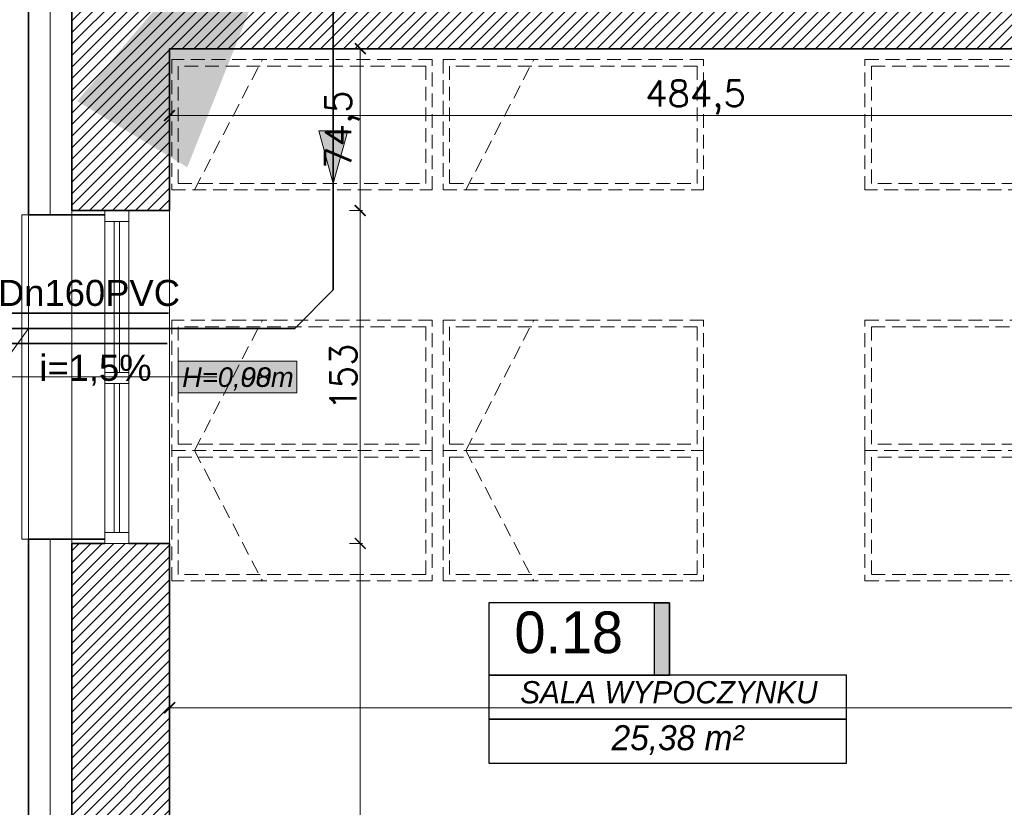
# Model space of a CAD drawing. Header units: millimetres. Extents: x -740 to 33545, y 5178 to 22494.
# Tile 76 of 250: x 8863 to 9317, y 10010 to 10373. Entities that reach past the tile are written whole.
import ezdxf
from ezdxf.lldxf.tags import DXFTag

# ---------------------------------------------------------------- set-up
doc = ezdxf.new("R2010")
doc.units = ezdxf.units.MM
doc.header["$MEASUREMENT"] = 0
doc.linetypes.add('DASHED2', pattern=[9.525, 6.35, -3.175])
doc.layers.get('Defpoints').update_dxf_attribs({"color": 252})
for name, color, linetype, lineweight in [('_IS_EKO_KS_opis', 7, 'Continuous', 15), ('_IS_EKO_KS_podposadzkowa', 86, 'Continuous', 35), ('A_istniejÄ…ce Ĺ›ciany', 252, 'Continuous', 35), ('A_izolacja', 252, 'Continuous', 9), ('A_l.przerywana', 252, 'ICAD_ISO03W100', 9), ('A_okna wymieniane', 252, 'Continuous', 15), ('A_opisy', 252, 'Continuous', 15), ('A_wyposaĹĽenie', 252, 'Continuous', 9), ('A_Ĺ›ciany projektowane', 252, 'Continuous', 35), ('l.przerywana', 252, 'ICAD_ISO03W100', 5), ('l.widokowa', 252, 'Continuous', 15), ('l.wypeĹ‚nien', 252, 'Continuous', 5), ('wymiarowanie', 252, 'Continuous', 9)]:
    doc.layers.add(name, color=color, linetype=linetype, lineweight=lineweight)
doc.layers.add('tabelki opis', color=252, linetype='Continuous')
doc.styles.add('Arial_1', font='arial.ttf')
doc.styles.add('ARIALL', font='GOTHIC.TTF', dxfattribs={"height": 40})
doc.styles.add('styl2', font='simplex.shx')
doc.linetypes.add('BATTING', pattern='A,0.00254,-2.54,[134,ltypeshp.shx,S=2.54,R=0,X=-2.54,Y=0],-5.08,[134,ltypeshp.shx,S=2.54,R=180,X=2.54,Y=0],-2.54', length=10.16254)
tags = doc.linetypes.add('ICAD_ISO03W100', pattern=[30, 12, -18]).pattern_tags.tags
tags[6:7] = [DXFTag(74, 4), DXFTag(75, 0), DXFTag(340, '0'), DXFTag(46, 1.0), DXFTag(50, 0.0), DXFTag(44, 0.0), DXFTag(45, 0.0)]
tags[4:5] = [DXFTag(74, 4), DXFTag(75, 0), DXFTag(340, '0'), DXFTag(46, 1.0), DXFTag(50, 0.0), DXFTag(44, 0.0), DXFTag(45, 0.0)]
doc.dimstyles.new('ISO', dxfattribs={"dimtxt": 180, "dimasz": 180, "dimexe": 180, "dimexo": 180, "dimgap": 90, "dimtad": 1, "dimtoh": 1, "dimdec": 0, "dimzin": 0, "dimdsep": 46, "dimtxsty": 'Standard', "dimsah": 1, "dimcen": 90, "dimdle": 100, "dimadec": 4, "dimazin": 0, "dimtfac": 1, "dimtdec": 4, "dimtofl": 0, "dimtmove": 0, "dimatfit": 3, "dimfxl": 0, "dimtvp": 180, "dimtolj": 1, "dimtzin": 0, "dimarcsym": 0})
doc.dimstyles.new('Skala 1-50', dxfattribs={"dimtxt": 12, "dimasz": 5, "dimexe": 1, "dimexo": 1, "dimgap": 1.5, "dimtad": 1, "dimdec": 1, "dimrnd": 0.5, "dimtxsty": 'styl2', "dimblk": 'ARCHTICK', "dimcen": 5, "dimadec": 0, "dimazin": 0, "dimtfac": 1, "dimtdec": 1, "dimtmove": 1, "dimatfit": 3, "dimldrblk": 'ARCHTICK', "dimfxl": 0, "dimlwd": -1, "dimlwe": -1, "dimarcsym": 0})

# ---------------------------------------------------------------- blocks, each defined once
blk = doc.blocks.new('_ArchTick')
at = {"color": 0, "linetype": 'ByBlock', "const_width": 0.15}
blk.add_lwpolyline([(-0.5, -0.5), (0.5, 0.5)], dxfattribs=at)
blk = doc.blocks.new('*D2061')
at = {"layer": 'Defpoints', "color": 0}
for p in [(8618.8, 10133.59), (8867.19, 10133.59), (8887.19, 9739.58)]:
    blk.add_point(p, dxfattribs=at)
at = {"layer": 'wymiarowanie', "color": 0}
for p, q in [((8623.8, 10133.59), (8617.8, 10133.59)), ((8618.8, 9739.58), (8618.8, 10133.59)), ((8623.8, 9739.58), (8617.8, 9739.58))]:
    blk.add_line(p, q, dxfattribs=at)
at = {"layer": 'wymiarowanie', "color": 0, "xscale": 5, "yscale": 5, "zscale": 5}
for p, rotation in [((8618.8, 10133.59), 90), ((8618.8, 9739.58), 270)]:
    blk.add_blockref('_ArchTick', p, dxfattribs=dict(at, rotation=rotation))
at = {"layer": 'wymiarowanie', "color": 0, "insert": (8611, 9936.59), "char_height": 12, "attachment_point": 5, "rotation": 90, "style": 'styl2'}
blk.add_mtext('394', dxfattribs=at)
blk = doc.blocks.new('*D2063')
at = {"layer": 'Defpoints', "color": 0}
for p in [(8618.8, 10284.84), (8887.19, 10284.84), (8860.69, 10133.59)]:
    blk.add_point(p, dxfattribs=at)
at = {"layer": 'wymiarowanie', "color": 0}
for p, q in [((8623.8, 10284.84), (8617.8, 10284.84)), ((8618.8, 10133.59), (8618.8, 10284.84)), ((8623.8, 10133.59), (8617.8, 10133.59))]:
    blk.add_line(p, q, dxfattribs=at)
at = {"layer": 'wymiarowanie', "color": 0, "xscale": 5, "yscale": 5, "zscale": 5}
for p, rotation in [((8618.8, 10284.84), 90), ((8618.8, 10133.59), 270)]:
    blk.add_blockref('_ArchTick', p, dxfattribs=dict(at, rotation=rotation))
at = {"layer": 'wymiarowanie', "color": 0, "insert": (8611.15, 10209.21), "char_height": 12, "attachment_point": 5, "rotation": 90, "style": 'styl2'}
blk.add_mtext('151', dxfattribs=at)
blk = doc.blocks.new('*D2064')
at = {"layer": 'Defpoints', "color": 0}
for p in [(8618.8, 10541.8), (8867.19, 10541.8), (8887.19, 10284.84)]:
    blk.add_point(p, dxfattribs=at)
at = {"layer": 'wymiarowanie', "color": 0}
for p, q in [((8623.8, 10541.8), (8617.8, 10541.8)), ((8618.8, 10284.84), (8618.8, 10541.8)), ((8623.8, 10284.84), (8617.8, 10284.84))]:
    blk.add_line(p, q, dxfattribs=at)
at = {"layer": 'wymiarowanie', "color": 0, "xscale": 5, "yscale": 5, "zscale": 5}
for p, rotation in [((8618.8, 10541.8), 90), ((8618.8, 10284.84), 270)]:
    blk.add_blockref('_ArchTick', p, dxfattribs=dict(at, rotation=rotation))
at = {"layer": 'wymiarowanie', "color": 0, "insert": (8611, 10413.32), "char_height": 12, "attachment_point": 5, "rotation": 90, "style": 'styl2'}
blk.add_mtext('257', dxfattribs=at)
blk = doc.blocks.new('*D2227')
at = {"layer": 'Defpoints', "color": 0}
for p in [(8932.19, 10064.95), (9995.19, 10064.95), (8932.19, 10055.97)]:
    blk.add_point(p, dxfattribs=at)
at = {"layer": 'wymiarowanie', "color": 0}
for p, q in [((8932.19, 10060.97), (8932.19, 10054.97)), ((9995.19, 10060.97), (9995.19, 10054.97)), ((9995.19, 10055.97), (8932.19, 10055.97))]:
    blk.add_line(p, q, dxfattribs=at)
at = {"layer": 'wymiarowanie', "color": 0, "xscale": 5, "yscale": 5, "zscale": 5, "rotation": 180}
blk.add_blockref('_ArchTick', (8932.19, 10055.97), dxfattribs=at)
at = {"layer": 'wymiarowanie', "color": 0, "xscale": 5, "yscale": 5, "zscale": 5}
blk.add_blockref('_ArchTick', (9995.19, 10055.97), dxfattribs=at)
at = {"layer": 'wymiarowanie', "color": 0, "insert": (9463.69, 10063.77), "char_height": 12, "attachment_point": 5, "style": 'styl2'}
blk.add_mtext('1063', dxfattribs=at)
blk = doc.blocks.new('*D2623')
at = {"layer": 'Defpoints', "color": 0}
for p in [(8932.19, 10359.34), (9416.72, 10359.34), (9416.72, 10328.56)]:
    blk.add_point(p, dxfattribs=at)
at = {"layer": 'wymiarowanie', "color": 0}
for p, q in [((8932.19, 10333.56), (8932.19, 10327.56)), ((9416.72, 10333.56), (9416.72, 10327.56)), ((8932.19, 10328.56), (9416.72, 10328.56))]:
    blk.add_line(p, q, dxfattribs=at)
at = {"layer": 'wymiarowanie', "color": 0, "xscale": 5, "yscale": 5, "zscale": 5, "rotation": 180}
blk.add_blockref('_ArchTick', (8932.19, 10328.56), dxfattribs=at)
at = {"layer": 'wymiarowanie', "color": 0, "xscale": 5, "yscale": 5, "zscale": 5}
blk.add_blockref('_ArchTick', (9416.72, 10328.56), dxfattribs=at)
at = {"layer": 'wymiarowanie', "color": 0, "insert": (9174.45, 10336.91), "char_height": 12, "attachment_point": 5, "style": 'styl2'}
blk.add_mtext('484,5', dxfattribs=at)
blk = doc.blocks.new('*D2748')
at = {"layer": 'Defpoints', "color": 0}
for p in [(8932.19, 10359.34), (8932.19, 10284.84), (9020.04, 10284.84)]:
    blk.add_point(p, dxfattribs=at)
at = {"layer": 'wymiarowanie', "color": 0}
for p, q in [((9015.04, 10359.34), (9021.04, 10359.34)), ((9020.04, 10359.34), (9020.04, 10284.84)), ((9015.04, 10284.84), (9021.04, 10284.84))]:
    blk.add_line(p, q, dxfattribs=at)
at = {"layer": 'wymiarowanie', "color": 0, "xscale": 5, "yscale": 5, "zscale": 5}
for p, rotation in [((9020.04, 10359.34), 90), ((9020.04, 10284.84), 270)]:
    blk.add_blockref('_ArchTick', p, dxfattribs=dict(at, rotation=rotation))
at = {"layer": 'wymiarowanie', "color": 0, "insert": (9011.69, 10322.09), "char_height": 12, "attachment_point": 5, "rotation": 90, "style": 'styl2'}
blk.add_mtext('74,5', dxfattribs=at)
blk = doc.blocks.new('*D2749')
at = {"layer": 'Defpoints', "color": 0}
for p in [(8932.19, 10284.84), (8932.19, 10131.59), (9020.04, 10131.59)]:
    blk.add_point(p, dxfattribs=at)
at = {"layer": 'wymiarowanie', "color": 0}
for p, q in [((9015.04, 10284.84), (9021.04, 10284.84)), ((9020.04, 10284.84), (9020.04, 10131.59)), ((9015.04, 10131.59), (9021.04, 10131.59))]:
    blk.add_line(p, q, dxfattribs=at)
at = {"layer": 'wymiarowanie', "color": 0, "xscale": 5, "yscale": 5, "zscale": 5}
for p, rotation in [((9020.04, 10284.84), 90), ((9020.04, 10131.59), 270)]:
    blk.add_blockref('_ArchTick', p, dxfattribs=dict(at, rotation=rotation))
at = {"layer": 'wymiarowanie', "color": 0, "insert": (9012.24, 10208.21), "char_height": 12, "attachment_point": 5, "rotation": 90, "style": 'styl2'}
blk.add_mtext('153', dxfattribs=at)
blk = doc.blocks.new('*D2750')
at = {"layer": 'Defpoints', "color": 0}
for p in [(8932.19, 10131.59), (8988.77, 9782.76), (9020.04, 9782.76)]:
    blk.add_point(p, dxfattribs=at)
at = {"layer": 'wymiarowanie', "color": 0}
for p, q in [((9015.04, 10131.59), (9021.04, 10131.59)), ((9020.04, 10131.59), (9020.04, 9782.76)), ((9015.04, 9782.76), (9021.04, 9782.76))]:
    blk.add_line(p, q, dxfattribs=at)
at = {"layer": 'wymiarowanie', "color": 0, "xscale": 5, "yscale": 5, "zscale": 5}
for p, rotation in [((9020.04, 10131.59), 90), ((9020.04, 9782.76), 270)]:
    blk.add_blockref('_ArchTick', p, dxfattribs=dict(at, rotation=rotation))
at = {"layer": 'wymiarowanie', "color": 0, "insert": (9012.24, 9957.18), "char_height": 12, "attachment_point": 5, "rotation": 90, "style": 'styl2'}
blk.add_mtext('349', dxfattribs=at)

msp = doc.modelspace()

# ---------------------------------------------------------------- hatches: boundary and pattern name
at = {"layer": '_IS_EKO_KS_podposadzkowa', "ltscale": 0.5}
msp.add_hatch(color=256, dxfattribs=at).paths.add_polyline_path([(9007.63, 10321.48), (9000.96, 10321.48), (9007.63, 10297.34), (9014.3, 10321.48)])
at = {"layer": 'A_opisy', "ltscale": 0.3}
msp.add_hatch(color=256, dxfattribs=at).paths.add_polyline_path([(8936.24, 10215.52), (8990.79, 10215.52), (8990.79, 10200.91), (8936.24, 10200.91)])
msp.add_hatch(color=256, dxfattribs=at).paths.add_polyline_path([(8936.24, 10215.52), (8990.79, 10215.52), (8990.79, 10200.91), (8936.24, 10200.91)])
msp.add_hatch(color=256, dxfattribs=at).paths.add_polyline_path([(8936.24, 10215.52), (8990.79, 10215.52), (8990.79, 10200.91), (8936.24, 10200.91)])
msp.add_hatch(color=256, dxfattribs=at).paths.add_polyline_path([(8936.24, 10215.52), (8990.79, 10215.52), (8990.79, 10200.91), (8936.24, 10200.91)])
at = {"layer": 'l.wypeĹ‚nien'}
h = msp.add_hatch(dxfattribs=at)
h.set_pattern_fill('ANSI31', color=256, scale=30, style=0)
h.paths.add_polyline_path([(8887.19, 10284.84), (8887.19, 10539.8), (8932.19, 10539.8), (8932.19, 10402.52), (9059.57, 10402.52), (9368.19, 10402.52), (9394.23, 10402.52), (9416.72, 10402.52), (9416.72, 10359.34), (9405.31, 10359.34), (9376.25, 10359.34), (8932.19, 10359.34), (8932.19, 10284.84)])
h.paths.add_polyline_path([(9871.19, 10801.99), (9871.19, 10791.99), (9878.23, 10791.99), (9890.23, 10791.99), (10052.23, 10791.99), (10052.23, 10564.52), (10066.23, 10564.52), (10066.23, 10706), (10066.23, 10711.93), (10066.23, 10711.98), (10066.23, 10728.73), (10066.23, 10765.23), (10066.23, 10776), (10066.23, 10781.93), (10066.23, 10781.98), (10066.23, 10781.93), (10066.23, 10776), (10066.22, 10776), (10066.23, 10781.93), (10066.23, 10781.98), (10066.23, 10791.99), (10125.49, 10791.99), (10125.49, 10808.08), (10125.49, 10819.93), (10125.49, 10834.32), (10058.81, 10834.32), (9924.19, 10834.32), (9924.19, 10862.32), (9879.19, 10862.32), (9879.19, 10834.32), (9871.19, 10834.32), (9871.19, 10801.99)])
h.paths.add_polyline_path([(9570.47, 10794.52), (9731.23, 10794.52), (9731.23, 10731.52), (9748.23, 10731.52), (9748.23, 10793.99), (9768.19, 10793.99), (9768.19, 10801.99), (9781.19, 10801.99), (9781.19, 10834.32), (9769.78, 10834.32), (9645.19, 10834.32), (9645.19, 10833.52), (9604.19, 10833.52), (9570.47, 10833.52)])
h.paths.add_polyline_path([(9394.23, 10794.52), (9428.47, 10794.52), (9428.47, 10833.52), (9388.19, 10833.52), (9388.19, 10794.52), (9394.23, 10794.52)])
h.paths.add_polyline_path([(9428.47, 10794.52), (9428.47, 10833.52), (9448.47, 10833.52), (9448.47, 10794.52)])
h.paths.add_polyline_path([(9550.47, 10794.52), (9570.47, 10794.52), (9570.47, 10833.52), (9550.47, 10833.52)])
h.paths.add_polyline_path([(9368.19, 10794.52), (9388.19, 10794.52), (9388.19, 10833.52), (9368.19, 10833.52)])
h.paths.add_polyline_path([(9604.19, 10833.52), (9604.19, 10849.32), (9645.19, 10849.32), (9645.19, 10833.52)])
h.paths.add_polyline_path([(9368.19, 10422.52), (9368.19, 10402.52), (9394.23, 10402.52), (9394.23, 10422.52)])
h.paths.add_polyline_path([(9368.19, 10774.52), (9394.23, 10774.52), (9394.23, 10794.52), (9368.19, 10794.52)])
h = msp.add_hatch(dxfattribs=at)
h.set_pattern_fill('ANSI31', color=256, scale=30, style=0)
h.paths.add_polyline_path([(8887.19, 10131.59), (8887.19, 9739.58), (8988.77, 9739.58), (8988.77, 9782.76), (8932.19, 9782.76), (8932.19, 10131.59), (8913.43, 10131.59), (8902.43, 10131.59)])
h.paths.add_polyline_path([(10184.83, 9782.76), (10254.19, 9782.76), (10254.19, 9762.76), (10279.59, 9762.76), (10279.59, 9782.76), (10294.77, 9782.76), (10294.77, 9739.58), (10184.83, 9739.58)])
h.paths.add_polyline_path([(9635.2, 9739.58), (9635.2, 9782.76), (9538.82, 9782.76), (9538.82, 9739.58)])
h.paths.add_polyline_path([(9189.01, 9739.58), (9189.01, 9782.76), (9138.77, 9782.76), (9138.77, 9739.58)])
h.paths.add_polyline_path([(9835.02, 9739.58), (9835.02, 9782.76), (9785.2, 9782.76), (9785.2, 9739.58)])
h.paths.add_polyline_path([(10034.83, 9739.58), (10034.83, 9782.76), (9985.02, 9782.76), (9985.02, 9739.58)])
h.paths.add_polyline_path([(9388.82, 9739.58), (9388.82, 9782.76), (9339.01, 9782.76), (9339.01, 9739.58)])
h.paths.add_polyline_path([(10301.6, 9739.58), (10314.77, 9739.58), (10314.77, 9782.76), (10294.77, 9782.76), (10294.77, 9739.58)])
h.paths.add_polyline_path([(10254.19, 9762.76), (10279.59, 9762.76), (10279.59, 9782.76), (10254.19, 9782.76)])
at = {"layer": 'tabelki opis'}
msp.add_hatch(color=256, dxfattribs=at).paths.add_polyline_path([(9162.49, 10070.96), (9162.49, 10104.23), (9155.53, 10104.23), (9155.53, 10070.96)])

# ---------------------------------------------------------------- linework, layer by layer
at = {"layer": '_IS_EKO_KS_opis', "ltscale": 0.5}
msp.add_line((8838.92, 10191.06), (8867.19, 10230.58), dxfattribs=at)
at = {"layer": '_IS_EKO_KS_podposadzkowa', "ltscale": 10}
msp.add_line((9007.63, 10474.33), (9007.63, 10248.26), dxfattribs=at)
at = {"layer": '_IS_EKO_KS_podposadzkowa', "linetype": 'Continuous', "lineweight": 15, "ltscale": 0.5}
for p, q in [((9000.96, 10321.48), (9007.63, 10297.34)), ((9007.63, 10321.48), (9000.96, 10321.48)), ((9007.63, 10321.48), (9014.3, 10321.48)), ((9014.3, 10321.48), (9007.63, 10297.34))]:
    msp.add_line(p, q, dxfattribs=at)
at = {"layer": '_IS_EKO_KS_podposadzkowa'}
for p, q in [((9007.63, 10248.26), (8989.95, 10230.58)), ((8867.19, 10230.58), (8697.19, 10230.58)), ((8867.19, 10230.58), (8989.95, 10230.58))]:
    msp.add_line(p, q, dxfattribs=at)
at = {"layer": '_IS_EKO_KS_podposadzkowa', "color": 0, "ltscale": 0.5}
for p, q in [((8852.71, 10237.57), (8931.77, 10237.57)), ((8852.12, 10223.58), (8931.18, 10223.58))]:
    msp.add_line(p, q, dxfattribs=at)
at = {"layer": 'A_istniejÄ…ce Ĺ›ciany'}
msp.add_line((8932.19, 10359.34), (8932.19, 10284.84), dxfattribs=at)
for points in [[(8887.19, 10539.8), (8887.19, 10284.84)], [(8932.19, 10359.34), (9405.31, 10359.34)], [(8887.19, 10284.84), (8932.19, 10284.84)], [(8887.19, 10284.84), (8902.43, 10284.84)], [(8913.43, 10284.84), (8932.19, 10284.84)], [(8887.19, 10131.59), (8887.19, 9739.58)], [(8887.19, 10131.59), (8902.43, 10131.59)], [(8913.43, 10131.59), (8932.19, 10131.59)], [(8932.19, 10131.59), (8932.19, 9782.76)]]:
    msp.add_lwpolyline(points, dxfattribs=at)
at = {"layer": 'A_izolacja', "lineweight": 35}
msp.add_line((8902.43, 10133.59), (8867.19, 10133.59), dxfattribs=at)
at = {"layer": 'A_izolacja', "linetype": 'BATTING', "ltscale": 0.1}
for points in [[(8877.19, 10539.8), (8877.19, 10282.84)], [(8877.19, 10133.59), (8877.19, 9729.58), (8990.77, 9729.58)]]:
    msp.add_lwpolyline(points, dxfattribs=at)
at = {"layer": 'A_izolacja', "lineweight": 35}
for points in [[(8867.19, 10521.8), (8867.19, 10282.84)], [(8867.19, 10133.59), (8867.19, 9719.58), (8990.77, 9719.58)]]:
    msp.add_lwpolyline(points, dxfattribs=at)
at = {"layer": 'A_l.przerywana', "ltscale": 0.3}
for points in [[(8887.19, 10131.59), (8887.19, 10284.84)], [(8932.19, 10284.84), (8932.19, 10131.59)]]:
    msp.add_lwpolyline(points, dxfattribs=at)
at = {"layer": 'A_okna wymieniane', "linetype": 'Continuous', "lineweight": 15}
for points in [[(8902.43, 10284.84), (8902.43, 10279.76)], [(8913.43, 10284.84), (8902.43, 10284.84)], [(8913.43, 10279.76), (8913.43, 10284.84)], [(8902.43, 10279.76), (8913.43, 10279.76)], [(8906.66, 10279.76), (8906.66, 10210.33)], [(8909.2, 10279.76), (8906.66, 10279.76)], [(8909.2, 10210.33), (8909.2, 10279.76)], [(8902.43, 10210.33), (8902.43, 10205.25)], [(8913.43, 10210.33), (8902.43, 10210.33)], [(8906.66, 10210.33), (8909.2, 10210.33)], [(8913.43, 10205.25), (8913.43, 10210.33)], [(8902.43, 10205.25), (8913.43, 10205.25)], [(8906.66, 10205.25), (8906.66, 10136.67)], [(8909.2, 10205.25), (8906.66, 10205.25)], [(8909.2, 10136.67), (8909.2, 10205.25)], [(8902.43, 10136.67), (8902.43, 10131.59)], [(8913.43, 10136.67), (8902.43, 10136.67)], [(8906.66, 10136.67), (8909.2, 10136.67)], [(8913.43, 10131.59), (8913.43, 10136.67)]]:
    msp.add_lwpolyline(points, dxfattribs=at)
at = {"layer": 'A_okna wymieniane', "linetype": 'Continuous', "lineweight": 13}
for points in [[(8902.43, 10210.33), (8902.43, 10279.76)], [(8913.43, 10279.76), (8913.43, 10210.33)], [(8902.43, 10136.67), (8902.43, 10205.25)], [(8913.43, 10205.25), (8913.43, 10136.67)]]:
    msp.add_lwpolyline(points, dxfattribs=at)
at = {"layer": 'A_okna wymieniane'}
msp.add_lwpolyline([(8902.43, 10131.59), (8913.43, 10131.59)], dxfattribs=at)
at = {"layer": 'A_opisy'}
msp.add_line((8820.45, 10208.21), (8953.92, 10208.21), dxfattribs=at)
at = {"layer": 'A_opisy', "ltscale": 0.3}
msp.add_lwpolyline([(8936.24, 10215.52), (8990.79, 10215.52), (8990.79, 10200.91), (8936.24, 10200.91)], close=True, dxfattribs=at)
msp.add_lwpolyline([(8936.24, 10215.52), (8990.79, 10215.52), (8990.79, 10200.91), (8936.24, 10200.91)], close=True, dxfattribs=at)
msp.add_lwpolyline([(8936.24, 10215.52), (8990.79, 10215.52), (8990.79, 10200.91), (8936.24, 10200.91)], close=True, dxfattribs=at)
msp.add_lwpolyline([(8936.24, 10215.52), (8990.79, 10215.52), (8990.79, 10200.91), (8936.24, 10200.91)], close=True, dxfattribs=at)
at = {"layer": 'A_wyposaĹĽenie', "linetype": 'DASHED2'}
for p, q in [((8943.71, 10294.34), (8974.94, 10354.34)), ((8943.71, 10294.34), (8974.94, 10354.34)), ((9068.71, 10294.34), (9099.94, 10354.34)), ((9068.71, 10294.34), (9099.94, 10354.34)), ((8943.71, 10174.34), (8974.94, 10234.34)), ((8943.71, 10174.34), (8974.94, 10234.34)), ((9068.71, 10174.34), (9099.94, 10234.34)), ((9068.71, 10174.34), (9099.94, 10234.34)), ((8943.71, 10174.34), (8974.94, 10114.34)), ((8943.71, 10174.34), (8974.94, 10114.34)), ((9068.71, 10174.34), (9099.94, 10114.34)), ((9068.71, 10174.34), (9099.94, 10114.34))]:
    msp.add_line(p, q, dxfattribs=at)
for points in [[(8933.19, 10354.34), (8933.19, 10294.34), (9053.19, 10294.34), (9053.19, 10354.34)], [(8933.19, 10354.34), (8933.19, 10294.34), (9053.19, 10294.34), (9053.19, 10354.34)], [(9058.19, 10354.34), (9058.19, 10294.34), (9178.19, 10294.34), (9178.19, 10354.34)], [(9058.19, 10354.34), (9058.19, 10294.34), (9178.19, 10294.34), (9178.19, 10354.34)], [(9372.5, 10354.34), (9372.5, 10294.34), (9252.5, 10294.34), (9252.5, 10354.34)], [(9372.5, 10354.34), (9372.5, 10294.34), (9252.5, 10294.34), (9252.5, 10354.34)], [(8936.19, 10351.34), (8936.19, 10297.34), (9050.19, 10297.34), (9050.19, 10351.34)], [(8936.19, 10351.34), (8936.19, 10297.34), (9050.19, 10297.34), (9050.19, 10351.34)], [(9061.19, 10351.34), (9061.19, 10297.34), (9175.19, 10297.34), (9175.19, 10351.34)], [(9061.19, 10351.34), (9061.19, 10297.34), (9175.19, 10297.34), (9175.19, 10351.34)], [(9369.5, 10351.34), (9369.5, 10297.34), (9255.5, 10297.34), (9255.5, 10351.34)], [(9369.5, 10351.34), (9369.5, 10297.34), (9255.5, 10297.34), (9255.5, 10351.34)], [(8933.19, 10234.34), (8933.19, 10174.34), (9053.19, 10174.34), (9053.19, 10234.34)], [(8933.19, 10234.34), (8933.19, 10174.34), (9053.19, 10174.34), (9053.19, 10234.34)], [(8936.19, 10231.34), (8936.19, 10177.34), (9050.19, 10177.34), (9050.19, 10231.34)], [(8936.19, 10231.34), (8936.19, 10177.34), (9050.19, 10177.34), (9050.19, 10231.34)], [(9058.19, 10234.34), (9058.19, 10174.34), (9178.19, 10174.34), (9178.19, 10234.34)], [(9058.19, 10234.34), (9058.19, 10174.34), (9178.19, 10174.34), (9178.19, 10234.34)], [(9061.19, 10231.34), (9061.19, 10177.34), (9175.19, 10177.34), (9175.19, 10231.34)], [(9061.19, 10231.34), (9061.19, 10177.34), (9175.19, 10177.34), (9175.19, 10231.34)], [(9372.5, 10234.34), (9372.5, 10174.34), (9252.5, 10174.34), (9252.5, 10234.34)], [(9372.5, 10234.34), (9372.5, 10174.34), (9252.5, 10174.34), (9252.5, 10234.34)], [(9369.5, 10231.34), (9369.5, 10177.34), (9255.5, 10177.34), (9255.5, 10231.34)], [(9369.5, 10231.34), (9369.5, 10177.34), (9255.5, 10177.34), (9255.5, 10231.34)], [(8933.19, 10114.34), (8933.19, 10174.34), (9053.19, 10174.34), (9053.19, 10114.34)], [(8933.19, 10114.34), (8933.19, 10174.34), (9053.19, 10174.34), (9053.19, 10114.34)], [(9058.19, 10114.34), (9058.19, 10174.34), (9178.19, 10174.34), (9178.19, 10114.34)], [(9058.19, 10114.34), (9058.19, 10174.34), (9178.19, 10174.34), (9178.19, 10114.34)], [(9372.5, 10114.34), (9372.5, 10174.34), (9252.5, 10174.34), (9252.5, 10114.34)], [(9372.5, 10114.34), (9372.5, 10174.34), (9252.5, 10174.34), (9252.5, 10114.34)], [(8936.19, 10117.34), (8936.19, 10171.34), (9050.19, 10171.34), (9050.19, 10117.34)], [(8936.19, 10117.34), (8936.19, 10171.34), (9050.19, 10171.34), (9050.19, 10117.34)], [(9061.19, 10117.34), (9061.19, 10171.34), (9175.19, 10171.34), (9175.19, 10117.34)], [(9061.19, 10117.34), (9061.19, 10171.34), (9175.19, 10171.34), (9175.19, 10117.34)], [(9369.5, 10117.34), (9369.5, 10171.34), (9255.5, 10171.34), (9255.5, 10117.34)], [(9369.5, 10117.34), (9369.5, 10171.34), (9255.5, 10171.34), (9255.5, 10117.34)]]:
    msp.add_lwpolyline(points, close=True, dxfattribs=at)
at = {"layer": 'A_Ĺ›ciany projektowane', "lineweight": 35}
msp.add_line((8902.43, 10282.84), (8867.19, 10282.84), dxfattribs=at)
at = {"layer": 'l.przerywana', "ltscale": 0.3}
msp.add_line((8867.19, 10282.84), (8867.19, 10133.59), dxfattribs=at)
at = {"layer": 'l.widokowa'}
msp.add_lwpolyline([(8867.19, 10282.84), (8864.19, 10282.84), (8864.19, 10133.59), (8867.19, 10133.59)], dxfattribs=at)
at = {"layer": 'tabelki opis'}
for points in [[(9162.49, 10104.23), (9079.33, 10104.23), (9079.33, 10070.96), (9162.49, 10070.96), (9162.49, 10104.23)], [(9079.33, 10050.69), (9244.06, 10050.69), (9244.06, 10070.96), (9079.33, 10070.96), (9079.33, 10050.69)], [(9079.33, 10030.41), (9244.06, 10030.41), (9244.06, 10050.69), (9079.33, 10050.69), (9079.33, 10030.41)]]:
    msp.add_lwpolyline(points, dxfattribs=at)
msp.add_lwpolyline([(9162.49, 10070.96), (9155.53, 10070.96), (9155.53, 10104.23), (9162.49, 10104.23)], close=True, dxfattribs=at)

# ---------------------------------------------------------------- texts
at = {"layer": '_IS_EKO_KS_opis', "style": 'Arial_1'}
for s, p in [('Dn160PVC', (8853.18, 10240.92)), ('i=1,5%', (8872.22, 10206.44))]:
    msp.add_text(s, height=12, dxfattribs=at).set_placement(p)
at = {"layer": 'A_opisy', "ltscale": 0.3, "char_height": 9, "width": 91.4611, "attachment_point": 1, "style": 'ARIALL'}
for s, insert in [('\\pi36.17705;{\\fArial|b0|i1|c238|p34;153}\\P\\pi36.07805;{\\fArial|b0|i1|c238|p34;175}', (8787.24, 10220.79)), ('{\\fArial|b0|i1|c238|p34;H=0,00m}', (8938.01, 10212.64)), ('{\\fArial|b0|i1|c238|p34;H=0,98m}', (8938.01, 10212.64))]:
    msp.add_mtext(s, dxfattribs=dict(at, insert=insert))
at = {"layer": 'A_opisy', "ltscale": 0.3, "char_height": 10.8, "width": 109.7533, "attachment_point": 1, "rotation": 90, "style": 'ARIALL'}
for insert in [(9048.68, 9636.58), (9248.92, 9636.58)]:
    msp.add_mtext('\\pi43.41246;{\\fArial|b0|i1|c238|p34;153}\\P\\pi43.29366;{\\fArial|b0|i1|c238|p34;175}', dxfattribs=dict(at, insert=insert))
at = {"layer": 'tabelki opis', "attachment_point": 1}
for s, insert, char_height, width in [('{\\fCentury Gothic|b0|i0|c238|p34;0.18}', (9091.06, 10100.27), 19.2, 56.7), ('\\pi14.38464;{\\fCentury Gothic|b0|i1|c238|p34;SALA WYPOCZYNKU}', (9079.33, 10068.2), 10.24, 164.736), ('{\\fCentury Gothic|b0|i1|c238|p34;25,38 m²}', (9135.79, 10047.92), 11.52, 68.7387)]:
    msp.add_mtext(s, dxfattribs=dict(at, insert=insert, char_height=char_height, width=width))
at = {"layer": 'wymiarowanie', "char_height": 12, "width": 621.5287, "attachment_point": 1}
for s, insert in [('\\pi11.65274;{\\fCentury Gothic|b0|i0|c238|p34;Warstwa tynkarska - wyprawa dekoracyjna z tynku silikonowego o strukturze }\\pi12.21674;{\\fCentury Gothic|b0|i0|c238|p34;baranka o uziarnieniu 1,5 lub 2mm; kolor wg NCS:S1002-G50Y}\\P\\pi419.66474;{\\fCentury Gothic|b0|i0|c238|p34;grubość styropianu 20cm}\\P\\pi621.52874;{\\fCentury Gothic|b0|i0|c238|p34; }', (5416.61, 10370.91)), ('\\pi452.88074;{\\fCentury Gothic|b0|i0|c238|p34;Parapety zewnętrzne}\\P\\pi223.76474;{\\fCentury Gothic|b0|i0|c238|p34; z blachy stalowej powlekanej w kolorze RAL 7016}', (5416.61, 10228.95)), ('\\pi463.76474;{\\fCentury Gothic|b0|i0|c238|p34;Obróbka cokołowa}\\P\\pi223.76474;{\\fCentury Gothic|b0|i0|c238|p34; z blachy stalowej powlekanej w kolorze RAL 7016}', (5416.61, 10130.15))]:
    msp.add_mtext(s, dxfattribs=dict(at, insert=insert))

# ---------------------------------------------------------------- dimensions: what is measured, and where the dimension line sits
at = {"layer": 'wymiarowanie'}
for base, p1, p2, picture, middle in [((8618.8, 10541.8), (8887.19, 10284.84), (8867.19, 10541.8), '*D2064', (8611, 10413.32)), ((9020.04, 10284.84), (8932.19, 10359.34), (8932.19, 10284.84), '*D2748', (9011.69, 10322.09)), ((8618.8028, 10284.8362), (8860.6855, 10133.5896), (8887.1855, 10284.8362), '*D2063', (8611.1528, 10209.2129)), ((9020.0381, 10131.5896), (8932.1855, 10284.8362), (8932.1855, 10131.5896), '*D2749', (9012.2381, 10208.2129)), ((8618.8, 10133.59), (8887.19, 9739.58), (8867.19, 10133.59), '*D2061', (8611, 9936.59)), ((9020.04, 9782.76), (8932.19, 10131.59), (8988.77, 9782.76), '*D2750', (9012.24, 9957.18))]:
    dim = msp.add_linear_dim(base=base, p1=p1, p2=p2, angle=90, dimstyle='Skala 1-50', dxfattribs=at)
    dim.commit()
    dim.dimension.update_dxf_attribs({"geometry": picture, "text_midpoint": middle})
for base, p1, p2, picture, middle in [((9416.72, 10328.56), (8932.19, 10359.34), (9416.72, 10359.34), '*D2623', (9174.45, 10336.91)), ((8932.19, 10055.97), (9995.19, 10064.95), (8932.19, 10064.95), '*D2227', (9463.69, 10063.77))]:
    dim = msp.add_linear_dim(base=base, p1=p1, p2=p2, dimstyle='Skala 1-50', dxfattribs=at)
    dim.commit()
    dim.dimension.update_dxf_attribs({"geometry": picture, "text_midpoint": middle})

# ---------------------------------------------------------------- leaders
at = {"layer": '_IS_EKO_KS_opis'}
msp.add_leader([(9007.63, 10474.33), (8987.03, 10440), (8919.24, 10440)], dimstyle='ISO', dxfattribs=at)

doc.saveas('drawing.dxf')
